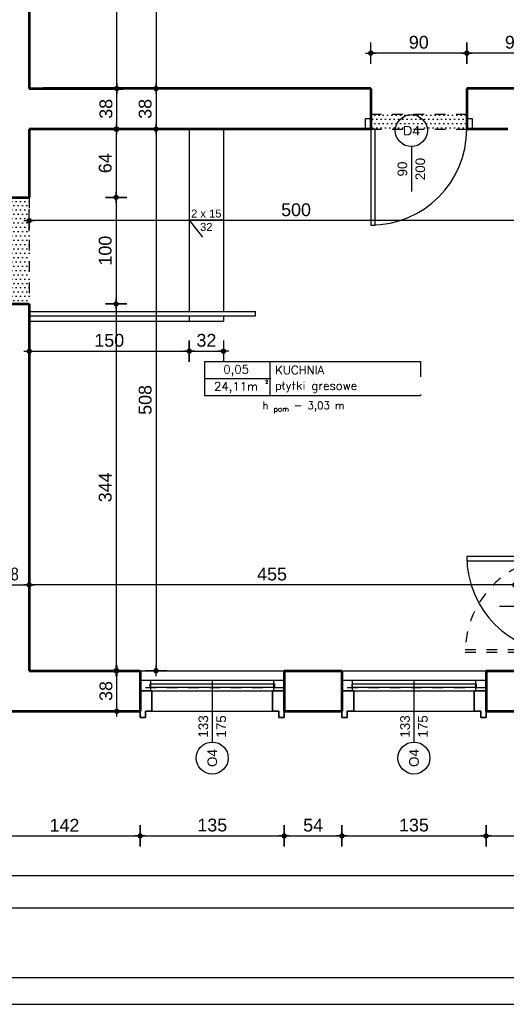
# Model space of a CAD drawing. Header units: millimetres. Extents: x 11979 to 37895, y 18730 to 47884.
# Tile 221 of 256: x 34642 to 35098, y 43412 to 44335. Entities that reach past the tile are written whole.
import ezdxf
from ezdxf.enums import TextEntityAlignment as Align

# ---------------------------------------------------------------- set-up
doc = ezdxf.new("R2010")
doc.units = ezdxf.units.MM
doc.linetypes.add('4002', pattern=[2, 1, -1])
doc.linetypes.add('DASHED', pattern=[19.05, 12.7, -6.35])
for name, color, linetype in [('-LI-WIDOK', 2, 'Continuous'), ('-RAMKA', 2, 'Continuous'), ('-WYMIAR', 8, 'Continuous'), ('_PROJEKTOWANE', 5, 'Continuous'), ('drzwi łuk', 1, 'Continuous'), ('PROJEKTOWANE', 5, 'Continuous')]:
    doc.layers.add(name, color=color, linetype=linetype)
for name, color, linetype, lineweight in [('-ŚCIANY DZIAŁOWE', 3, 'Continuous', 35), ('-ŚCIANY NOŚNE', 4, 'Continuous', 53), ('CIENKA - KRESKOWANIA', 254, 'Continuous', 0), ('CIENKA - WYMIAROWA', 8, 'Continuous', 18)]:
    doc.layers.add(name, color=color, linetype=linetype, lineweight=lineweight)
doc.layers.add('DO USU', color=7, linetype='Continuous', true_color=0x969696)
doc.layers.add('ISTN. BUD', color=253, linetype='Continuous', true_color=0x828282)
doc.styles.add('ARIAL', font='arial.ttf', dxfattribs={"height": 0.5})
doc.styles.add('SIMPLEX', font='simplex')
doc.styles.get("Standard").update_dxf_attribs({"font": 'arial.ttf'})
doc.dimstyles.new('CZA-KROPKA-50', dxfattribs={"dimtxt": 12, "dimasz": 1, "dimexe": 2, "dimexo": 25, "dimgap": 4, "dimtad": 1, "dimdec": 1, "dimrnd": 0.5, "dimzin": 9, "dimdsep": 46, "dimtxsty": 'Standard', "dimblk": 'CZA-KROPKA', "dimblk1": 'CZA-KROPKA', "dimblk2": 'CZA-KROPKA', "dimsah": 1, "dimcen": -20, "dimse1": 1, "dimse2": 1, "dimclrd": 8, "dimclre": 8, "dimclrt": 9, "dimadec": 0, "dimazin": 0, "dimtfac": 1, "dimtdec": 1, "dimtmove": 1, "dimatfit": 3, "dimldrblk": 'CZA-KROPKA', "dimfxl": 1, "dimtolj": 1, "dimtzin": 9, "dimarcsym": 0})
pattern_1 = [(0, (22316.1314, 20126.9158), (2.0240625, 4.048125), [0, -4.048125])]

# ---------------------------------------------------------------- blocks, each defined once
blk = doc.blocks.new('CZA-KROPKA')
at = {"layer": '-WYMIAR', "linetype": 'ByBlock'}
for p, q in [((0, 10), (0, -10)), ((5, 0), (-5, 0))]:
    blk.add_line(p, q, dxfattribs=at)
at = {"layer": '-WYMIAR', "linetype": 'ByBlock', "const_width": 2.5}
blk.add_lwpolyline([(-1.25, 0, 1), (1.25, 0, 1)], format="xyb", close=True, dxfattribs=at)
blk = doc.blocks.new('*D2694')
at = {"layer": '-LI-WIDOK', "color": 8, "lineweight": -2}
blk.add_line((34733, 43687.43), (34733, 43723.43), dxfattribs=at)
at = {"layer": 'Defpoints', "color": 0}
for p in [(34679.93, 43724.43), (34733, 43724.43), (34679.93, 43686.43)]:
    blk.add_point(p, dxfattribs=at)
at = {"layer": '-LI-WIDOK', "color": 8, "lineweight": -2}
for p, rotation in [((34733, 43724.43), 90), ((34733, 43686.43), 270)]:
    blk.add_blockref('CZA-KROPKA', p, dxfattribs=dict(at, rotation=rotation))
at = {"layer": '-LI-WIDOK', "color": 9, "insert": (34722.87, 43705.43), "char_height": 12, "attachment_point": 5, "rotation": 90}
blk.add_mtext('\\A1;38', dxfattribs=at)
blk = doc.blocks.new('*D2702')
at = {"layer": '-LI-WIDOK', "color": 8, "lineweight": -2}
blk.add_line((34613.93, 43804.93), (34649.93, 43804.93), dxfattribs=at)
at = {"layer": 'Defpoints', "color": 0}
for p in [(34650.93, 43804.93), (34612.93, 43724.43), (34650.93, 43724.43)]:
    blk.add_point(p, dxfattribs=at)
at = {"layer": '-LI-WIDOK', "color": 8, "lineweight": -2, "rotation": 180}
blk.add_blockref('CZA-KROPKA', (34612.93, 43804.93), dxfattribs=at)
at = {"layer": '-LI-WIDOK', "color": 8, "lineweight": -2}
blk.add_blockref('CZA-KROPKA', (34650.93, 43804.93), dxfattribs=at)
at = {"layer": '-LI-WIDOK', "color": 9, "insert": (34631.93, 43815.06), "char_height": 12, "attachment_point": 5}
blk.add_mtext('\\A1;38', dxfattribs=at)
blk = doc.blocks.new('*D2758')
at = {"layer": '-LI-WIDOK', "color": 8, "lineweight": -2}
blk.add_line((34755.93, 43569.48), (34888.93, 43569.48), dxfattribs=at)
at = {"layer": 'Defpoints', "color": 0}
for p in [(34754.93, 43636.47), (34889.93, 43636.47), (34889.93, 43569.48)]:
    blk.add_point(p, dxfattribs=at)
at = {"layer": '-LI-WIDOK', "color": 8, "lineweight": -2, "rotation": 180}
blk.add_blockref('CZA-KROPKA', (34754.93, 43569.48), dxfattribs=at)
at = {"layer": '-LI-WIDOK', "color": 8, "lineweight": -2}
blk.add_blockref('CZA-KROPKA', (34889.93, 43569.48), dxfattribs=at)
at = {"layer": '-LI-WIDOK', "color": 9, "insert": (34822.43, 43579.61), "char_height": 12, "attachment_point": 5}
blk.add_mtext('\\A1;135', dxfattribs=at)
blk = doc.blocks.new('*D2760')
at = {"layer": '-LI-WIDOK', "color": 8, "lineweight": -2}
blk.add_line((34944.93, 43569.48), (35077.93, 43569.48), dxfattribs=at)
at = {"layer": 'Defpoints', "color": 0}
for p in [(34943.93, 43636.47), (35078.93, 43636.47), (35078.93, 43569.48)]:
    blk.add_point(p, dxfattribs=at)
at = {"layer": '-LI-WIDOK', "color": 8, "lineweight": -2, "rotation": 180}
blk.add_blockref('CZA-KROPKA', (34943.93, 43569.48), dxfattribs=at)
at = {"layer": '-LI-WIDOK', "color": 8, "lineweight": -2}
blk.add_blockref('CZA-KROPKA', (35078.93, 43569.48), dxfattribs=at)
at = {"layer": '-LI-WIDOK', "color": 9, "insert": (35011.43, 43579.61), "char_height": 12, "attachment_point": 5}
blk.add_mtext('\\A1;135', dxfattribs=at)
blk = doc.blocks.new('*D2762')
at = {"layer": '-LI-WIDOK', "color": 8, "lineweight": -2}
blk.add_line((34613.93, 43532.46), (36311.93, 43532.46), dxfattribs=at)
at = {"layer": 'Defpoints', "color": 0}
for p in [(34612.93, 43960.47), (36312.93, 43636.47), (36312.93, 43532.46)]:
    blk.add_point(p, dxfattribs=at)
at = {"layer": '-LI-WIDOK', "color": 8, "lineweight": -2, "rotation": 180}
blk.add_blockref('CZA-KROPKA', (34612.93, 43532.46), dxfattribs=at)
at = {"layer": '-LI-WIDOK', "color": 8, "lineweight": -2}
blk.add_blockref('CZA-KROPKA', (36312.93, 43532.46), dxfattribs=at)
at = {"layer": '-LI-WIDOK', "color": 9, "insert": (35462.93, 43542.59), "char_height": 12, "attachment_point": 5}
blk.add_mtext('\\A1;1700', dxfattribs=at)
blk = doc.blocks.new('*D2763')
at = {"layer": '-LI-WIDOK', "color": 8, "lineweight": -2}
blk.add_line((34132.93, 43502.2), (36311.93, 43502.2), dxfattribs=at)
at = {"layer": 'Defpoints', "color": 0}
for p in [(34131.93, 43960.47), (36312.93, 43636.47), (36312.93, 43502.2)]:
    blk.add_point(p, dxfattribs=at)
at = {"layer": '-LI-WIDOK', "color": 8, "lineweight": -2, "rotation": 180}
blk.add_blockref('CZA-KROPKA', (34131.93, 43502.2), dxfattribs=at)
at = {"layer": '-LI-WIDOK', "color": 8, "lineweight": -2}
blk.add_blockref('CZA-KROPKA', (36312.93, 43502.2), dxfattribs=at)
at = {"layer": '-LI-WIDOK', "color": 9, "insert": (35222.43, 43512.33), "char_height": 12, "attachment_point": 5}
blk.add_mtext('\\A1;2181', dxfattribs=at)
blk = doc.blocks.new('*D2764')
at = {"layer": '-LI-WIDOK', "color": 8, "lineweight": -2}
blk.add_line((35104.93, 43804.93), (34651.93, 43804.93), dxfattribs=at)
at = {"layer": 'Defpoints', "color": 0}
for p in [(34650.93, 43933.43), (34650.93, 43804.93), (35105.93, 43804.93)]:
    blk.add_point(p, dxfattribs=at)
at = {"layer": '-LI-WIDOK', "color": 8, "lineweight": -2, "rotation": 180}
blk.add_blockref('CZA-KROPKA', (34650.93, 43804.93), dxfattribs=at)
at = {"layer": '-LI-WIDOK', "color": 8, "lineweight": -2}
blk.add_blockref('CZA-KROPKA', (35105.93, 43804.93), dxfattribs=at)
at = {"layer": '-LI-WIDOK', "color": 9, "insert": (34878.43, 43815.03), "char_height": 12, "attachment_point": 5}
blk.add_mtext('\\A1;455', dxfattribs=at)
blk = doc.blocks.new('*D2789')
at = {"layer": '-ŚCIANY DZIAŁOWE', "color": 8, "lineweight": -2}
blk.add_line((34733, 44233.43), (34733, 44269.43), dxfattribs=at)
at = {"layer": 'Defpoints', "color": 0}
for p in [(34650.93, 44270.43), (34733, 44270.43), (34650.93, 44232.43)]:
    blk.add_point(p, dxfattribs=at)
at = {"layer": '-ŚCIANY DZIAŁOWE', "color": 8, "lineweight": -2}
for p, rotation in [((34733, 44270.43), 90), ((34733, 44232.43), 270)]:
    blk.add_blockref('CZA-KROPKA', p, dxfattribs=dict(at, rotation=rotation))
at = {"layer": '-ŚCIANY DZIAŁOWE', "color": 9, "insert": (34722.87, 44251.43), "char_height": 12, "attachment_point": 5, "rotation": 90, "bg_fill": 3, "box_fill_scale": 1.1, "bg_fill_color": 257, "bg_fill_transparency": 0}
blk.add_mtext('\\A1;38', dxfattribs=at)
blk = doc.blocks.new('*D2790')
at = {"layer": '-ŚCIANY DZIAŁOWE', "color": 8, "lineweight": -2}
blk.add_line((34733, 44271.43), (34733, 44826.43), dxfattribs=at)
at = {"layer": 'Defpoints', "color": 0}
for p in [(34650.93, 44827.43), (34733, 44827.43), (34650.93, 44270.43)]:
    blk.add_point(p, dxfattribs=at)
at = {"layer": '-ŚCIANY DZIAŁOWE', "color": 8, "lineweight": -2}
for p, rotation in [((34733, 44827.43), 90), ((34733, 44270.43), 270)]:
    blk.add_blockref('CZA-KROPKA', p, dxfattribs=dict(at, rotation=rotation))
at = {"layer": '-ŚCIANY DZIAŁOWE', "color": 9, "insert": (34722.9, 44548.93), "char_height": 12, "attachment_point": 5, "rotation": 90, "bg_fill": 3, "box_fill_scale": 1.1, "bg_fill_color": 257, "bg_fill_transparency": 0}
blk.add_mtext('\\A1;557', dxfattribs=at)
blk = doc.blocks.new('*D2575')
at = {"layer": '_PROJEKTOWANE', "color": 8, "lineweight": -2}
blk.add_line((34732.32, 44231.43), (34732.32, 44169.43), dxfattribs=at)
at = {"layer": 'Defpoints', "color": 0}
for p in [(34650.93, 44232.43), (34650.93, 44168.43), (34732.32, 44168.43)]:
    blk.add_point(p, dxfattribs=at)
at = {"layer": '_PROJEKTOWANE', "color": 8, "lineweight": -2}
for p, rotation in [((34732.32, 44232.43), 90), ((34732.32, 44168.43), 270)]:
    blk.add_blockref('CZA-KROPKA', p, dxfattribs=dict(at, rotation=rotation))
at = {"layer": '_PROJEKTOWANE', "color": 9, "insert": (34722.19, 44200.43), "char_height": 12, "attachment_point": 5, "rotation": 90}
blk.add_mtext('\\A1;64', dxfattribs=at)
blk = doc.blocks.new('*D2576')
at = {"layer": '_PROJEKTOWANE', "color": 8, "lineweight": -2}
blk.add_line((34732.32, 44167.43), (34732.32, 44069.43), dxfattribs=at)
at = {"layer": 'Defpoints', "color": 0}
for p in [(34650.93, 44168.43), (34650.93, 44068.43), (34732.32, 44068.43)]:
    blk.add_point(p, dxfattribs=at)
at = {"layer": '_PROJEKTOWANE', "color": 8, "lineweight": -2}
for p, rotation in [((34732.32, 44168.43), 90), ((34732.32, 44068.43), 270)]:
    blk.add_blockref('CZA-KROPKA', p, dxfattribs=dict(at, rotation=rotation))
at = {"layer": '_PROJEKTOWANE', "color": 9, "insert": (34722.19, 44118.43), "char_height": 12, "attachment_point": 5, "rotation": 90}
blk.add_mtext('\\A1;100', dxfattribs=at)
blk = doc.blocks.new('*D2577')
at = {"layer": '_PROJEKTOWANE', "color": 8, "lineweight": -2}
blk.add_line((34732.32, 44067.43), (34732.32, 43725.43), dxfattribs=at)
at = {"layer": 'Defpoints', "color": 0}
for p in [(34650.93, 44068.43), (34650.93, 43724.43), (34732.32, 43724.43)]:
    blk.add_point(p, dxfattribs=at)
at = {"layer": '_PROJEKTOWANE', "color": 8, "lineweight": -2}
for p, rotation in [((34732.32, 44068.43), 90), ((34732.32, 43724.43), 270)]:
    blk.add_blockref('CZA-KROPKA', p, dxfattribs=dict(at, rotation=rotation))
at = {"layer": '_PROJEKTOWANE', "color": 9, "insert": (34722.19, 43896.43), "char_height": 12, "attachment_point": 5, "rotation": 90}
blk.add_mtext('\\A1;344', dxfattribs=at)
blk = doc.blocks.new('*D2587')
at = {"layer": '_PROJEKTOWANE', "color": 8, "lineweight": -2}
blk.add_line((35149.93, 44146.59), (34651.93, 44146.59), dxfattribs=at)
at = {"layer": 'Defpoints', "color": 0}
for p in [(34650.93, 44232.43), (35150.93, 44208.43), (34650.93, 44146.59)]:
    blk.add_point(p, dxfattribs=at)
at = {"layer": '_PROJEKTOWANE', "color": 8, "lineweight": -2, "rotation": 180}
blk.add_blockref('CZA-KROPKA', (34650.93, 44146.59), dxfattribs=at)
at = {"layer": '_PROJEKTOWANE', "color": 8, "lineweight": -2}
blk.add_blockref('CZA-KROPKA', (35150.93, 44146.59), dxfattribs=at)
at = {"layer": '_PROJEKTOWANE', "color": 9, "insert": (34900.93, 44156.72), "char_height": 12, "attachment_point": 5}
blk.add_mtext('\\A1;500', dxfattribs=at)
blk = doc.blocks.new('RAMAMAMA')
at = {"layer": '-RAMKA', "color": 2}
blk.add_line((11539.16, 25681.74), (14889.16, 25681.74), dxfattribs=at)
at = {"layer": '-RAMKA', "color": 8}
blk.add_line((11414.16, 25656.74), (14914.16, 25656.74), dxfattribs=at)
blk = doc.blocks.new('*D2660')
at = {"layer": '_PROJEKTOWANE', "color": 8, "lineweight": -2}
blk.add_line((35079.93, 43569.48), (35209.93, 43569.48), dxfattribs=at)
at = {"layer": 'Defpoints', "color": 0}
for p in [(35078.93, 43686.43), (35210.93, 43686.43), (35210.93, 43569.48)]:
    blk.add_point(p, dxfattribs=at)
at = {"layer": '_PROJEKTOWANE', "color": 8, "lineweight": -2, "rotation": 180}
blk.add_blockref('CZA-KROPKA', (35078.93, 43569.48), dxfattribs=at)
at = {"layer": '_PROJEKTOWANE', "color": 8, "lineweight": -2}
blk.add_blockref('CZA-KROPKA', (35210.93, 43569.48), dxfattribs=at)
at = {"layer": '_PROJEKTOWANE', "color": 9, "insert": (35144.93, 43579.61), "char_height": 12, "attachment_point": 5}
blk.add_mtext('\\A1;132', dxfattribs=at)
blk = doc.blocks.new('*D2931')
at = {"layer": '_PROJEKTOWANE', "color": 8, "lineweight": -2}
blk.add_line((34769.74, 45056.43), (34769.74, 44271.43), dxfattribs=at)
at = {"layer": 'Defpoints', "color": 0}
for p in [(34781.58, 45057.43), (34769.74, 44270.43), (34781.58, 44270.43)]:
    blk.add_point(p, dxfattribs=at)
at = {"layer": '_PROJEKTOWANE', "color": 8, "lineweight": -2}
for p, rotation in [((34769.74, 45057.43), 90), ((34769.74, 44270.43), 270)]:
    blk.add_blockref('CZA-KROPKA', p, dxfattribs=dict(at, rotation=rotation))
at = {"layer": '_PROJEKTOWANE', "color": 9, "insert": (34759.61, 44663.93), "char_height": 12, "attachment_point": 5, "rotation": 90}
blk.add_mtext('\\A1;787', dxfattribs=at)
blk = doc.blocks.new('*D2932')
at = {"layer": '_PROJEKTOWANE', "color": 8, "lineweight": -2}
blk.add_line((34769.74, 44269.43), (34769.74, 44233.43), dxfattribs=at)
at = {"layer": 'Defpoints', "color": 0}
for p in [(34781.58, 44270.43), (34769.74, 44232.43), (34905.48, 44232.43)]:
    blk.add_point(p, dxfattribs=at)
at = {"layer": '_PROJEKTOWANE', "color": 8, "lineweight": -2}
for p, rotation in [((34769.74, 44270.43), 90), ((34769.74, 44232.43), 270)]:
    blk.add_blockref('CZA-KROPKA', p, dxfattribs=dict(at, rotation=rotation))
at = {"layer": '_PROJEKTOWANE', "color": 9, "insert": (34759.6, 44251.43), "char_height": 12, "attachment_point": 5, "rotation": 90}
blk.add_mtext('\\A1;38', dxfattribs=at)
blk = doc.blocks.new('*D2933')
at = {"layer": '_PROJEKTOWANE', "color": 8, "lineweight": -2}
blk.add_line((34769.74, 44231.43), (34769.74, 43725.43), dxfattribs=at)
at = {"layer": 'Defpoints', "color": 0}
for p in [(34905.48, 44232.43), (34769.74, 43724.43), (34916.93, 43724.43)]:
    blk.add_point(p, dxfattribs=at)
at = {"layer": '_PROJEKTOWANE', "color": 8, "lineweight": -2}
for p, rotation in [((34769.74, 44232.43), 90), ((34769.74, 43724.43), 270)]:
    blk.add_blockref('CZA-KROPKA', p, dxfattribs=dict(at, rotation=rotation))
at = {"layer": '_PROJEKTOWANE', "color": 9, "insert": (34759.61, 43978.43), "char_height": 12, "attachment_point": 5, "rotation": 90}
blk.add_mtext('\\A1;508', dxfattribs=at)
blk = doc.blocks.new('*D2994')
at = {"layer": '_PROJEKTOWANE', "color": 8, "lineweight": -2}
blk.add_line((34651.93, 44024.13), (34799.93, 44024.13), dxfattribs=at)
at = {"layer": 'Defpoints', "color": 0}
for p in [(34650.93, 44232.43), (34800.93, 44232.43), (34800.93, 44024.13)]:
    blk.add_point(p, dxfattribs=at)
at = {"layer": '_PROJEKTOWANE', "color": 8, "lineweight": -2, "rotation": 180}
blk.add_blockref('CZA-KROPKA', (34650.93, 44024.13), dxfattribs=at)
at = {"layer": '_PROJEKTOWANE', "color": 8, "lineweight": -2}
blk.add_blockref('CZA-KROPKA', (34800.93, 44024.13), dxfattribs=at)
at = {"layer": '_PROJEKTOWANE', "color": 9, "insert": (34725.93, 44034.25), "char_height": 12, "attachment_point": 5}
blk.add_mtext('\\A1;150', dxfattribs=at)
blk = doc.blocks.new('*D2995')
at = {"layer": '_PROJEKTOWANE', "color": 8, "lineweight": -2}
blk.add_line((34801.93, 44024.13), (34831.93, 44024.13), dxfattribs=at)
at = {"layer": 'Defpoints', "color": 0}
for p in [(34800.93, 44232.43), (34832.93, 44052.43), (34832.93, 44024.13)]:
    blk.add_point(p, dxfattribs=at)
at = {"layer": '_PROJEKTOWANE', "color": 8, "lineweight": -2, "rotation": 180}
blk.add_blockref('CZA-KROPKA', (34800.93, 44024.13), dxfattribs=at)
at = {"layer": '_PROJEKTOWANE', "color": 8, "lineweight": -2}
blk.add_blockref('CZA-KROPKA', (34832.93, 44024.13), dxfattribs=at)
at = {"layer": '_PROJEKTOWANE', "color": 9, "insert": (34816.93, 44034.26), "char_height": 12, "attachment_point": 5}
blk.add_mtext('\\A1;32', dxfattribs=at)
blk = doc.blocks.new('*D2996')
at = {"layer": '_PROJEKTOWANE', "color": 8, "lineweight": -2}
blk.add_line((35149.93, 44303.67), (35061.93, 44303.67), dxfattribs=at)
at = {"layer": 'Defpoints', "color": 0}
for p in [(35060.93, 44303.67), (35060.93, 44270.43), (35150.93, 44270.43)]:
    blk.add_point(p, dxfattribs=at)
at = {"layer": '_PROJEKTOWANE', "color": 8, "lineweight": -2, "rotation": 180}
blk.add_blockref('CZA-KROPKA', (35060.93, 44303.67), dxfattribs=at)
at = {"layer": '_PROJEKTOWANE', "color": 8, "lineweight": -2}
blk.add_blockref('CZA-KROPKA', (35150.93, 44303.67), dxfattribs=at)
at = {"layer": '_PROJEKTOWANE', "color": 9, "insert": (35105.93, 44313.8), "char_height": 12, "attachment_point": 5}
blk.add_mtext('\\A1;90', dxfattribs=at)
blk = doc.blocks.new('*D2997')
at = {"layer": '_PROJEKTOWANE', "color": 8, "lineweight": -2}
blk.add_line((35059.93, 44303.67), (34971.93, 44303.67), dxfattribs=at)
at = {"layer": 'Defpoints', "color": 0}
for p in [(34970.93, 44303.67), (34970.93, 44270.43), (35060.93, 44270.43)]:
    blk.add_point(p, dxfattribs=at)
at = {"layer": '_PROJEKTOWANE', "color": 8, "lineweight": -2, "rotation": 180}
blk.add_blockref('CZA-KROPKA', (34970.93, 44303.67), dxfattribs=at)
at = {"layer": '_PROJEKTOWANE', "color": 8, "lineweight": -2}
blk.add_blockref('CZA-KROPKA', (35060.93, 44303.67), dxfattribs=at)
at = {"layer": '_PROJEKTOWANE', "color": 9, "insert": (35015.93, 44313.8), "char_height": 12, "attachment_point": 5}
blk.add_mtext('\\A1;90', dxfattribs=at)

msp = doc.modelspace()

# ---------------------------------------------------------------- hatches: boundary and pattern name
at = {"layer": 'ISTN. BUD'}
h = msp.add_hatch(dxfattribs=at)
h.set_pattern_fill('DOTS', color=256, scale=2.55)
h.set_pattern_definition(pattern_1)
h.paths.add_polyline_path([(34974.93, 44232.43), (35060.93, 44232.43), (35060.93, 44242.43), (35060.93, 44246.43), (34970.93, 44246.43), (34970.93, 44242.43), (34970.93, 44232.43)])
h = msp.add_hatch(dxfattribs=at)
h.set_pattern_fill('DOTS', color=256, scale=2.55)
h.set_pattern_definition(pattern_1)
h.paths.add_polyline_path([(34612.93, 44068.43), (34612.93, 44168.43), (34650.93, 44168.43), (34650.93, 44068.43)])

# ---------------------------------------------------------------- linework, layer by layer
at = {"layer": '-LI-WIDOK'}
for p, q in [((34754.93, 43724.43), (34889.93, 43724.43)), ((34943.93, 43724.43), (35078.93, 43724.43)), ((34889.93, 43705.43), (34889.93, 43708.43)), ((34765.93, 43686.43), (34878.93, 43686.43)), ((34954.93, 43686.43), (35067.93, 43686.43))]:
    msp.add_line(p, q, dxfattribs=at)
at = {"layer": '-ŚCIANY DZIAŁOWE'}
for p, q in [((35078.93, 43686.43), (35078.93, 43724.43)), ((34765.93, 43705.43), (34754.93, 43705.43)), ((34765.93, 43686.43), (34765.93, 43705.43)), ((34878.93, 43686.43), (34878.93, 43705.43)), ((34878.93, 43705.43), (34889.93, 43705.43)), ((34954.93, 43705.43), (34943.93, 43705.43)), ((34954.93, 43686.43), (34954.93, 43705.43)), ((35067.93, 43686.43), (35067.93, 43705.43)), ((35067.93, 43705.43), (35078.93, 43705.43)), ((34754.93, 43686.43), (34754.93, 43680.43)), ((34754.93, 43680.43), (34759.93, 43680.43)), ((34759.93, 43680.43), (34759.93, 43686.43)), ((34759.93, 43686.43), (34765.93, 43686.43)), ((34884.93, 43686.43), (34878.93, 43686.43)), ((34884.93, 43680.43), (34884.93, 43686.43)), ((34889.93, 43680.43), (34884.93, 43680.43)), ((34889.93, 43686.43), (34889.93, 43680.43)), ((34943.93, 43686.43), (34943.93, 43680.43)), ((34943.93, 43680.43), (34948.93, 43680.43)), ((34948.93, 43680.43), (34948.93, 43686.43)), ((34948.93, 43686.43), (34954.93, 43686.43)), ((35073.93, 43686.43), (35067.93, 43686.43)), ((35073.93, 43680.43), (35073.93, 43686.43)), ((35078.93, 43680.43), (35073.93, 43680.43)), ((35078.93, 43686.43), (35078.93, 43680.43))]:
    msp.add_line(p, q, dxfattribs=at)
at = {"layer": '-ŚCIANY NOŚNE'}
for p, q in [((34650.93, 44827.43), (34650.93, 44270.43)), ((34650.93, 44270.43), (34738.93, 44270.43)), ((34738.93, 44270.43), (34663.93, 44270.43)), ((34970.93, 44270.43), (34738.93, 44270.43)), ((34970.93, 44270.43), (34738.93, 44270.43)), ((34970.93, 44270.43), (34970.93, 44232.43)), ((35137.93, 44270.43), (35060.93, 44270.43)), ((35150.93, 44270.43), (35060.93, 44270.43)), ((35060.93, 44270.43), (35060.93, 44232.43)), ((34650.93, 44232.43), (34650.93, 44168.43)), ((34650.93, 44232.43), (34650.93, 44168.43)), ((34970.93, 44232.43), (34650.93, 44232.43)), ((35099.43, 44232.43), (35060.93, 44232.43)), ((34612.93, 44168.43), (34650.93, 44168.43)), ((34612.93, 44068.43), (34650.93, 44068.43)), ((34650.93, 44068.43), (34650.93, 43724.43)), ((34650.93, 43872.43), (34650.93, 43737.43)), ((34650.93, 43724.43), (34754.93, 43724.43)), ((34754.93, 43724.43), (34754.93, 43686.43)), ((34889.93, 43724.43), (34943.93, 43724.43)), ((34889.93, 43724.43), (34889.93, 43686.43)), ((34943.93, 43724.43), (34943.93, 43686.43)), ((35078.93, 43724.43), (35150.93, 43724.43)), ((35078.93, 43724.43), (35078.93, 43686.43)), ((34612.93, 43686.43), (34754.93, 43686.43)), ((34612.93, 43686.43), (34746.93, 43686.43)), ((34889.93, 43686.43), (34943.93, 43686.43)), ((35078.93, 43686.43), (35210.93, 43686.43))]:
    msp.add_line(p, q, dxfattribs=at)
at = {"layer": '_PROJEKTOWANE'}
for p, q in [((34650.93, 44061.43), (34862.93, 44061.43)), ((34862.93, 44057.43), (34862.93, 44061.43)), ((34650.93, 44057.43), (34862.93, 44057.43)), ((34650.93, 44052.43), (34832.93, 44052.43))]:
    msp.add_line(p, q, dxfattribs=at)
at = {"layer": 'CIENKA - KRESKOWANIA', "linetype": 'DASHED', "ltscale": 0.5}
for p, q in [((34754.93, 43705.43), (34889.93, 43705.43)), ((34943.93, 43705.43), (35078.93, 43705.43))]:
    msp.add_line(p, q, dxfattribs=at)
at = {"layer": 'CIENKA - WYMIAROWA'}
for p, q in [((34943.93, 43724.43), (34943.93, 43686.43)), ((35078.93, 43724.43), (35078.93, 43686.43))]:
    msp.add_line(p, q, dxfattribs=at)
at = {"layer": 'DO USU', "linetype": '4002', "ltscale": 10}
for p, q in [((34970.89, 44246.43), (35060.92, 44246.43)), ((34970.93, 44232.43), (35060.92, 44232.43)), ((34650.93, 44168.43), (34650.93, 44068.43)), ((35059.43, 43744.43), (35149.43, 43744.43)), ((35149.43, 43741.43), (35059.43, 43741.43)), ((35149.43, 43741.43), (35069.43, 43741.43)), ((34889.93, 43708.43), (34754.93, 43708.43)), ((35078.93, 43708.43), (34943.93, 43708.43))]:
    msp.add_line(p, q, dxfattribs=at)
msp.add_arc((35149.45, 43741.42), 90.03, 90.97141, 178.08249, dxfattribs=at)
at = {"layer": 'drzwi łuk', "ltscale": 0.5}
for p, q in [((34815.29, 44014.49), (35017.65, 44014.49)), ((34815.29, 44014.49), (34815.29, 43982.49)), ((34876.36, 44014.49), (34876.36, 43982.49)), ((35017.65, 44014.49), (35017.65, 43982.49)), ((34815.29, 43998.49), (35017.65, 43998.49)), ((34815.29, 43982.49), (35017.65, 43982.49))]:
    msp.add_line(p, q, dxfattribs=at)
at = {"layer": 'PROJEKTOWANE'}
for p, q in [((34800.93, 44232.43), (34800.93, 44061.43)), ((34832.93, 44232.43), (34832.93, 44061.43)), ((35008.96, 44215.98), (35008.96, 44173.98)), ((34832.93, 44146.93), (34800.73, 44146.93)), ((34800.73, 44146.93), (34813.28, 44131.04)), ((34800.93, 44057.43), (34800.93, 44052.43)), ((34832.93, 44057.43), (34832.93, 44052.43)), ((35133.41, 43784.63), (35091.41, 43784.63)), ((34822.43, 43715.43), (34822.43, 43657.57)), ((35011.43, 43715.43), (35011.43, 43657.57))]:
    msp.add_line(p, q, dxfattribs=at)
for points in [[(34965.93, 44242.43), (34970.93, 44242.43), (34970.93, 44232.43), (34965.93, 44232.43)], [(35060.93, 44242.43), (35065.93, 44242.43), (35065.93, 44232.43), (35060.93, 44232.43)], [(34974.93, 44232.43), (34970.93, 44232.43), (34970.93, 44142.43), (34974.93, 44142.43)], [(35150.93, 43827.44), (35150.93, 43831.44), (35060.93, 43831.44), (35060.93, 43827.44)], [(34754.93, 43705.43), (34764.93, 43705.43), (34764.93, 43715.43), (34754.93, 43715.43)], [(34754.93, 43705.43), (34889.93, 43705.43), (34889.93, 43715.43), (34754.93, 43715.43)], [(34764.08, 43711.93), (34764.08, 43708.93), (34881.08, 43708.93), (34881.08, 43711.93)], [(34879.93, 43705.43), (34889.93, 43705.43), (34889.93, 43715.43), (34879.93, 43715.43)], [(34943.93, 43705.43), (34953.93, 43705.43), (34953.93, 43715.43), (34943.93, 43715.43)], [(34943.93, 43705.43), (35078.93, 43705.43), (35078.93, 43715.43), (34943.93, 43715.43)], [(34953.08, 43711.93), (34953.08, 43708.93), (35070.08, 43708.93), (35070.08, 43711.93)], [(35068.93, 43705.43), (35078.93, 43705.43), (35078.93, 43715.43), (35068.93, 43715.43)]]:
    msp.add_lwpolyline(points, close=True, dxfattribs=at)
for centre in [(35008.96, 44230.98), (34822.43, 43642.57), (35011.43, 43642.57)]:
    msp.add_circle(centre, 15, dxfattribs=at)
for centre, start, end in [((34970.93, 44232.43), 270, 0), ((35150.93, 43831.44), 180, 270)]:
    msp.add_arc(centre, 90, start, end, dxfattribs=at)

# ---------------------------------------------------------------- texts
at = {"layer": '-LI-WIDOK', "style": 'SIMPLEX'}
for s, height, p in [('0,05', 8, (34844.75, 44007.13)), ('24,11m', 8, (34844.75, 43991.13)), ('2', 3, (34873.51, 43995.33))]:
    msp.add_text(s, height=height, dxfattribs=at).set_placement(p, align=Align.MIDDLE_CENTER)
at = {"layer": '-LI-WIDOK', "insert": (34881.36, 44006.49), "char_height": 8, "width": 138.2487, "attachment_point": 4, "style": 'SIMPLEX'}
msp.add_mtext('KUCHNIA', dxfattribs=at)
at = {"layer": 'PROJEKTOWANE', "style": 'ARIAL'}
msp.add_text('D4', height=9, dxfattribs=at).set_placement((35008.96, 44230.98), align=Align.MIDDLE_CENTER)
for s, p in [('90', (35000.56, 44194.98)), ('200', (35017.35, 44194.98)), ('133', (34814.03, 43672.17)), ('175', (34830.81, 43672.17)), ('133', (35003.03, 43672.17)), ('175', (35019.81, 43672.17)), ('O4', (34822.43, 43642.57)), ('O4', (35011.43, 43642.57))]:
    msp.add_text(s, height=9, rotation=90, dxfattribs=at).set_placement(p, align=Align.MIDDLE_CENTER)
at = {"layer": 'PROJEKTOWANE', "insert": (34795.87, 44156.95), "char_height": 7.5, "width": 41.9251, "attachment_point": 1}
msp.add_mtext('\\pxqc;2 x 15\\P32', dxfattribs=at)

# ---------------------------------------------------------------- dimensions: what is measured, and where the dimension line sits
at = {"layer": '-LI-WIDOK'}
for base, p1, p2, picture, middle in [((36312.93, 43502.2), (34131.93, 43960.47), (36312.93, 43636.47), '*D2763', (35222.43, 43512.33)), ((36312.93, 43532.46), (34612.93, 43960.47), (36312.93, 43636.47), '*D2762', (35462.93, 43542.59)), ((34650.93, 43804.93), (35105.93, 43804.93), (34650.93, 43933.43), '*D2764', (34878.43, 43815.03)), ((34650.93, 43804.93), (34612.93, 43724.43), (34650.93, 43724.43), '*D2702', (34631.93, 43815.06)), ((34889.93, 43569.48), (34754.93, 43636.47), (34889.93, 43636.47), '*D2758', (34822.43, 43579.61)), ((35078.93, 43569.48), (34943.93, 43636.47), (35078.93, 43636.47), '*D2760', (35011.43, 43579.61))]:
    dim = msp.add_linear_dim(base=base, p1=p1, p2=p2, dimstyle='CZA-KROPKA-50', override={"dimfxl": 0, "dimfxlon": 1}, dxfattribs=at)
    dim.commit()
    dim.dimension.update_dxf_attribs({"geometry": picture, "text_midpoint": middle})
for base, p1, p2 in [((34754.93, 43569.48), (34612.93, 43960.47), (34754.93, 43636.47)), ((34943.93, 43569.48), (34889.93, 43636.47), (34943.93, 43636.47))]:
    msp.add_linear_dim(base=base, p1=p1, p2=p2, dimstyle='CZA-KROPKA-50', override={"dimfxl": 0, "dimfxlon": 1}, dxfattribs=at).render()
dim = msp.add_linear_dim(base=(34733, 43724.43), p1=(34679.93, 43686.43), p2=(34679.93, 43724.43), angle=90, dimstyle='CZA-KROPKA-50', override={"dimfxl": 0, "dimfxlon": 1}, dxfattribs=at)
dim.commit()
dim.dimension.update_dxf_attribs({"geometry": '*D2694', "text_midpoint": (34722.87, 43705.43)})
at = {"layer": '_PROJEKTOWANE'}
for base, p1, p2, picture, middle in [((34769.74, 44270.43), (34781.58, 45057.43), (34781.58, 44270.43), '*D2931', (34759.61, 44663.93)), ((34769.74, 44232.43), (34781.58, 44270.43), (34905.48, 44232.43), '*D2932', (34759.6, 44251.43)), ((34732.32, 44068.43), (34650.93, 44168.43), (34650.93, 44068.43), '*D2576', (34722.19, 44118.43)), ((34732.32, 43724.43), (34650.93, 44068.43), (34650.93, 43724.43), '*D2577', (34722.19, 43896.43))]:
    dim = msp.add_linear_dim(base=base, p1=p1, p2=p2, angle=90, dimstyle='CZA-KROPKA-50', dxfattribs=at)
    dim.commit()
    dim.dimension.update_dxf_attribs({"geometry": picture, "text_midpoint": middle})
for base, p1, p2, picture, middle in [((34970.93, 44303.67), (35060.93, 44270.43), (34970.93, 44270.43), '*D2997', (35015.93, 44313.8)), ((35060.93, 44303.67), (35150.93, 44270.43), (35060.93, 44270.43), '*D2996', (35105.93, 44313.8)), ((34832.93, 44024.13), (34800.93, 44232.43), (34832.93, 44052.43), '*D2995', (34816.93, 44034.26)), ((35210.93, 43569.48), (35078.93, 43686.43), (35210.93, 43686.43), '*D2660', (35144.93, 43579.61))]:
    dim = msp.add_linear_dim(base=base, p1=p1, p2=p2, dimstyle='CZA-KROPKA-50', dxfattribs=at)
    dim.commit()
    dim.dimension.update_dxf_attribs({"geometry": picture, "text_midpoint": middle})

# ---------------------------------------------------------------- next in the draw order: texts
at = {"layer": 'PROJEKTOWANE', "insert": (34881.36, 43990.49), "char_height": 8, "width": 147.6436, "attachment_point": 4, "style": 'SIMPLEX', "bg_fill": 2}
msp.add_mtext('płytki gresowe', dxfattribs=at)

# ---------------------------------------------------------------- next in the draw order: dimensions: what is measured, and where the dimension line sits
at = {"layer": '-ŚCIANY DZIAŁOWE'}
dim = msp.add_linear_dim(base=(34733, 44270.43), p1=(34650.93, 44232.43), p2=(34650.93, 44270.43), angle=90, dimstyle='CZA-KROPKA-50', override={"dimfxl": 0, "dimfxlon": 1, "dimtfill": 1}, dxfattribs=at)
dim.commit()
dim.dimension.update_dxf_attribs({"geometry": '*D2789', "text_midpoint": (34722.87, 44251.43)})

# ---------------------------------------------------------------- next in the draw order: texts
at = {"layer": '-LI-WIDOK', "insert": (34869.46, 43976.81), "char_height": 7, "width": 126.3737, "attachment_point": 1, "style": 'SIMPLEX', "bg_fill": 2}
msp.add_mtext('\\A1;h {\\H0.7x;\\S^ pom;} - 3,03 m', dxfattribs=at)

# ---------------------------------------------------------------- next in the draw order: dimensions: what is measured, and where the dimension line sits
at = {"layer": '-ŚCIANY DZIAŁOWE'}
dim = msp.add_linear_dim(base=(34733, 44827.43), p1=(34650.93, 44270.43), p2=(34650.93, 44827.43), angle=90, dimstyle='CZA-KROPKA-50', override={"dimfxl": 0, "dimfxlon": 1, "dimtfill": 1}, dxfattribs=at)
dim.commit()
dim.dimension.update_dxf_attribs({"geometry": '*D2790', "text_midpoint": (34722.9, 44548.93)})
at = {"layer": '_PROJEKTOWANE'}
dim = msp.add_linear_dim(base=(34732.32, 44168.43), p1=(34650.93, 44232.43), p2=(34650.93, 44168.43), angle=90, dimstyle='CZA-KROPKA-50', dxfattribs=at)
dim.commit()
dim.dimension.update_dxf_attribs({"geometry": '*D2575', "text_midpoint": (34722.19, 44200.43)})
for base, p1, p2, picture, middle in [((34650.93, 44146.59), (35150.93, 44208.43), (34650.93, 44232.43), '*D2587', (34900.93, 44156.72)), ((34800.93, 44024.13), (34650.93, 44232.43), (34800.93, 44232.43), '*D2994', (34725.93, 44034.25))]:
    dim = msp.add_linear_dim(base=base, p1=p1, p2=p2, dimstyle='CZA-KROPKA-50', dxfattribs=at)
    dim.commit()
    dim.dimension.update_dxf_attribs({"geometry": picture, "text_midpoint": middle})

# ---------------------------------------------------------------- next in the draw order: block references
msp.add_blockref('RAMAMAMA', (22326.88, 17754.84), dxfattribs=at)

# ---------------------------------------------------------------- next in the draw order: dimensions: what is measured, and where the dimension line sits
dim = msp.add_linear_dim(base=(34769.74, 43724.43), p1=(34905.48, 44232.43), p2=(34916.93, 43724.43), angle=90, dimstyle='CZA-KROPKA-50', dxfattribs=at)
dim.commit()
dim.dimension.update_dxf_attribs({"geometry": '*D2933', "text_midpoint": (34759.61, 43978.43)})

doc.saveas('drawing.dxf')
